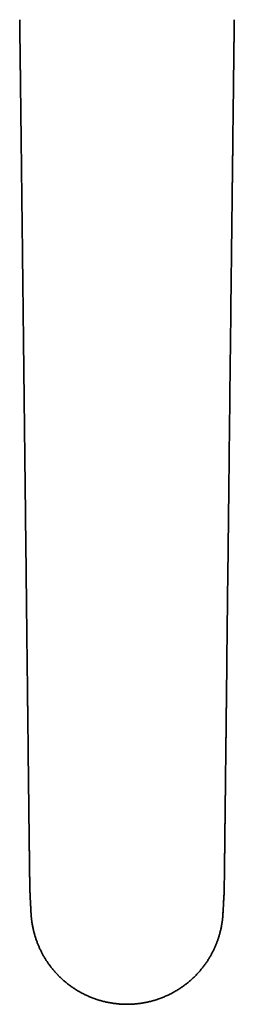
# Model space of a CAD drawing. Header units: millimetres. Extents: x 8 to 676, y 12 to 344.
# Tile 2 of 7: x 330 to 373, y 12 to 207. Entities that reach past the tile are written whole.
import ezdxf

# ---------------------------------------------------------------- set-up
doc = ezdxf.new("R2010")
doc.units = ezdxf.units.MM

msp = doc.modelspace()

# ---------------------------------------------------------------- linework, layer by layer
at = {"color": 7, "linetype": 'Continuous', "lineweight": 35}
for points, knots in [([(330.29, 207.03), (330.29, 206.95), (330.29, 206.77), (330.29, 206.49), (330.3, 206.19), (330.3, 205.9), (330.3, 205.62), (330.31, 205.35), (330.31, 205.08), (330.31, 204.82), (330.32, 204.56), (330.32, 204.31), (330.32, 204.07), (330.33, 203.84), (330.33, 203.62), (330.33, 203.4), (330.33, 203.19), (330.34, 202.99), (330.34, 202.8), (330.34, 202.61), (330.34, 202.43), (330.34, 202.27), (330.35, 202.11), (330.35, 201.97), (330.35, 201.83), (330.35, 201.7), (330.35, 201.58), (330.35, 201.46), (330.36, 201.34), (330.36, 201.23), (330.36, 201.12), (330.36, 201.02), (330.36, 200.93), (330.36, 200.85), (330.36, 200.78), (330.36, 200.72), (330.36, 200.66), (330.36, 200.62), (330.36, 200.58), (330.36, 200.54), (330.37, 200.51), (330.37, 200.49), (330.37, 200.47), (330.37, 200.44), (330.37, 200.41), (330.37, 200.36), (330.37, 200.3), (330.37, 200.23), (330.37, 200.16), (330.37, 200.08), (330.37, 199.98), (330.37, 199.89), (330.37, 199.78), (330.38, 199.67), (330.38, 199.55), (330.38, 199.42), (330.38, 199.29), (330.38, 199.15), (330.38, 199), (330.39, 198.85), (330.39, 198.69), (330.39, 198.52), (330.39, 198.36), (330.39, 198.2), (330.39, 198.04), (330.4, 197.88), (330.4, 197.72), (330.4, 197.55), (330.4, 197.31), (330.41, 197), (330.41, 196.57), (330.42, 196.12), (330.42, 195.64), (330.43, 195.13), (330.44, 194.59), (330.44, 194.02), (330.45, 193.45), (330.46, 192.86), (330.46, 192.27), (330.47, 191.69), (330.48, 191.1), (330.48, 190.53), (330.49, 189.94), (330.5, 189.35), (330.51, 188.74), (330.51, 188.11), (330.52, 187.46), (330.53, 186.81), (330.54, 186.14), (330.54, 185.47), (330.55, 184.84), (330.56, 184.26), (330.57, 183.71), (330.57, 183.16), (330.58, 182.61), (330.59, 182.06), (330.59, 181.29), (330.61, 180.31), (330.62, 179.12), (330.63, 177.95), (330.65, 176.78), (330.66, 175.65), (330.67, 174.57), (330.69, 173.53), (330.7, 172.5), (330.71, 171.47), (330.72, 170.45), (330.73, 169.44), (330.75, 168.4), (330.76, 167.33), (330.77, 166.24), (330.78, 165.16), (330.8, 164.08), (330.81, 163.02), (330.82, 161.96), (330.83, 160.91), (330.84, 159.87), (330.86, 158.84), (330.87, 157.71), (330.88, 156.48), (330.9, 155.14), (330.98, 148.11), (331.13, 135.38), (331.31, 119.01), (331.48, 104.69), (331.58, 95.8), (331.64, 90.27), (331.66, 88.11), (331.69, 85.95), (331.71, 83.78), (331.74, 81.61), (331.76, 79.46), (331.79, 77.31), (331.81, 75.15), (331.83, 73.38), (331.85, 71.99), (331.86, 70.99), (331.87, 69.98), (331.88, 68.97), (331.89, 67.97), (331.9, 66.96), (331.92, 65.91), (331.93, 64.82), (331.94, 63.69), (331.95, 62.55), (331.97, 61.41), (331.98, 60.25), (331.99, 59.09), (332.01, 57.92), (332.02, 56.74), (332.03, 55.55), (332.05, 54.37), (332.06, 53.18), (332.07, 51.99), (332.09, 50.79), (332.1, 49.77), (332.11, 48.93), (332.12, 48.28), (332.12, 47.62), (332.13, 46.96), (332.14, 46.29), (332.15, 45.65), (332.15, 45.02), (332.16, 44.42), (332.17, 43.9), (332.17, 43.46), (332.18, 43.1), (332.18, 42.74), (332.19, 42.36), (332.19, 41.95), (332.2, 41.51), (332.2, 41.08), (332.21, 40.66), (332.21, 40.24), (332.22, 39.83), (332.23, 39.44), (332.23, 39.06), (332.24, 38.71), (332.24, 38.36), (332.25, 38.01), (332.25, 37.67), (332.25, 37.33), (332.26, 36.99), (332.26, 36.64), (332.27, 36.3), (332.27, 35.97), (332.28, 35.64), (332.29, 35.32), (332.29, 35.01), (332.3, 34.72), (332.31, 34.45), (332.32, 34.19), (332.32, 33.93), (332.33, 33.69), (332.34, 33.45), (332.36, 33.21), (332.37, 33.02), (332.37, 32.86), (332.38, 32.74), (332.39, 32.62), (332.4, 32.5), (332.4, 32.38), (332.41, 32.27), (332.42, 32.16), (332.42, 32.06), (332.43, 31.96), (332.43, 31.86), (332.44, 31.77), (332.44, 31.69), (332.45, 31.62), (332.45, 31.56), (332.45, 31.51), (332.45, 31.48), (332.46, 31.44), (332.46, 31.41), (332.46, 31.38), (332.46, 31.36), (332.46, 31.35), (332.46, 31.34), (332.46, 31.34), (332.46, 31.33), (332.46, 31.32), (332.46, 31.31), (332.46, 31.28), (332.47, 31.26), (332.47, 31.22), (332.47, 31.18), (332.47, 31.13), (332.47, 31.07), (332.48, 31.01), (332.48, 30.93), (332.49, 30.85), (332.49, 30.75), (332.49, 30.65), (332.5, 30.54), (332.51, 30.42), (332.51, 30.3), (332.52, 30.17), (332.53, 30.03), (332.54, 29.89), (332.54, 29.75), (332.55, 29.6), (332.57, 29.45), (332.58, 29.3), (332.59, 29.14), (332.61, 28.97), (332.63, 28.8), (332.64, 28.68), (332.65, 28.62), (332.65, 28.61)], [0, 0, 0, 0, 0.001348, 0.003074, 0.004728, 0.00634, 0.00791, 0.009439, 0.010956, 0.01243, 0.013861, 0.015249, 0.016593, 0.017894, 0.019152, 0.020367, 0.021538, 0.022666, 0.023751, 0.024793, 0.025791, 0.026747, 0.027584, 0.028385, 0.02915, 0.029879, 0.030571, 0.031227, 0.031911, 0.03255, 0.033145, 0.033695, 0.0342, 0.034662, 0.035078, 0.035406, 0.0357, 0.03596, 0.036186, 0.036388, 0.036552, 0.036677, 0.036781, 0.03689, 0.037123, 0.03738, 0.037718, 0.038091, 0.038497, 0.038971, 0.039485, 0.040038, 0.040631, 0.041263, 0.041935, 0.042646, 0.043397, 0.044188, 0.045018, 0.045871, 0.046763, 0.047693, 0.048661, 0.049512, 0.050391, 0.051296, 0.052211, 0.05313, 0.054053, 0.056245, 0.058461, 0.061128, 0.063827, 0.066559, 0.069704, 0.07289, 0.076118, 0.079388, 0.0827, 0.086054, 0.089255, 0.092493, 0.095769, 0.099082, 0.102432, 0.106026, 0.109662, 0.11334, 0.11706, 0.120822, 0.124626, 0.127644, 0.130688, 0.133758, 0.136854, 0.139976, 0.143111, 0.149796, 0.156435, 0.163028, 0.169574, 0.176074, 0.181943, 0.187774, 0.193566, 0.19932, 0.205036, 0.210714, 0.216353, 0.222513, 0.228626, 0.234692, 0.240713, 0.246687, 0.252615, 0.258496, 0.264332, 0.270121, 0.275863, 0.283333, 0.2908, 0.298267, 0.401573, 0.504878, 0.57357, 0.642262, 0.654351, 0.666452, 0.678585, 0.690753, 0.702954, 0.714971, 0.72702, 0.739102, 0.751216, 0.756834, 0.762458, 0.76809, 0.773729, 0.779374, 0.785027, 0.790703, 0.79699, 0.803322, 0.8097, 0.816124, 0.822594, 0.829109, 0.835669, 0.842275, 0.848927, 0.855625, 0.862247, 0.868913, 0.875623, 0.882377, 0.886042, 0.88972, 0.893411, 0.897117, 0.900846, 0.904606, 0.907949, 0.911326, 0.914732, 0.916749, 0.918756, 0.920739, 0.922698, 0.925202, 0.927662, 0.93008, 0.932456, 0.934791, 0.937086, 0.939342, 0.941375, 0.943376, 0.945343, 0.947276, 0.949175, 0.95104, 0.953025, 0.954968, 0.956871, 0.958732, 0.960552, 0.962331, 0.964068, 0.965765, 0.967253, 0.968707, 0.970126, 0.97151, 0.972858, 0.974171, 0.975449, 0.976146, 0.976832, 0.977509, 0.978176, 0.978832, 0.979473, 0.980081, 0.980656, 0.981223, 0.981755, 0.982251, 0.982711, 0.983135, 0.983523, 0.983727, 0.98392, 0.984102, 0.984272, 0.98443, 0.984574, 0.984626, 0.98466, 0.984684, 0.984723, 0.984783, 0.984863, 0.984964, 0.985131, 0.985334, 0.985574, 0.985851, 0.986165, 0.986516, 0.986953, 0.987436, 0.987966, 0.988542, 0.989165, 0.989835, 0.99051, 0.991226, 0.991985, 0.992785, 0.993627, 0.994429, 0.995265, 0.996136, 0.997041, 0.997981, 0.998955, 0.999963, 1, 1, 1, 1]), ([(370.46, 29.76), (370.47, 29.87), (370.48, 30.1), (370.5, 30.44), (370.52, 30.79), (370.54, 31.18), (370.56, 31.6), (370.59, 32.07), (370.61, 32.53), (370.64, 32.93), (370.66, 33.28), (370.68, 33.59), (370.7, 33.89), (370.71, 34.19), (370.71, 34.48), (370.72, 34.84), (370.73, 35.25), (370.73, 35.71), (370.74, 36.19), (370.75, 36.68), (370.75, 37.19), (370.76, 37.69), (370.77, 38.19), (370.77, 38.68), (370.78, 39.16), (370.78, 39.62), (370.79, 40.07), (370.8, 40.51), (370.8, 40.95), (370.81, 41.38), (370.81, 41.82), (370.82, 42.25), (370.82, 42.68), (370.83, 43.11), (370.83, 43.52), (370.83, 43.92), (370.84, 44.31), (370.84, 44.68), (370.85, 45.05), (370.85, 45.41), (370.86, 45.76), (370.86, 46.11), (370.86, 46.45), (370.87, 46.78), (370.87, 47.1), (370.87, 47.42), (370.88, 47.73), (370.88, 48.03), (370.88, 48.32), (370.89, 48.62), (370.89, 48.91), (370.89, 49.21), (370.9, 49.49), (370.9, 49.77), (370.9, 50.04), (370.91, 50.29), (370.91, 50.51), (370.91, 50.71), (370.91, 50.9), (370.92, 51.09), (370.92, 51.27), (370.92, 51.48), (370.92, 51.7), (370.93, 51.95), (370.93, 52.21), (370.93, 52.48), (370.94, 52.75), (370.94, 53.04), (370.94, 53.33), (370.95, 53.62), (370.95, 53.93), (370.95, 54.24), (370.96, 54.56), (370.96, 54.88), (370.96, 55.22), (370.97, 55.56), (370.97, 55.9), (370.98, 56.27), (370.98, 56.64), (370.98, 57.03), (370.99, 57.43), (370.99, 57.83), (371, 58.24), (371, 58.72), (371.01, 59.26), (371.02, 59.85), (371.02, 60.44), (371.03, 61.03), (371.04, 61.61), (371.04, 62.19), (371.05, 62.84), (371.06, 63.56), (371.07, 64.34), (371.08, 65.11), (371.08, 65.89), (371.09, 66.66), (371.1, 67.43), (371.11, 68.19), (371.12, 68.95), (371.13, 69.7), (371.14, 70.44), (371.18, 73.99), (371.28, 83.5), (371.46, 98.97), (371.68, 118.44), (371.91, 138.75), (372.09, 154.18), (372.2, 163.86), (372.25, 167.81), (372.28, 170.74), (372.3, 172.64), (372.31, 173.52), (372.32, 174.41), (372.34, 175.31), (372.35, 176.22), (372.36, 177.12), (372.37, 178), (372.38, 178.88), (372.39, 179.77), (372.4, 180.66), (372.41, 181.5), (372.42, 182.29), (372.43, 183.03), (372.44, 183.77), (372.44, 184.51), (372.45, 185.24), (372.46, 185.96), (372.47, 186.67), (372.48, 187.37), (372.49, 188.07), (372.49, 188.77), (372.5, 189.46), (372.51, 190.15), (372.52, 190.84), (372.53, 191.51), (372.54, 192.18), (372.54, 192.69), (372.55, 193.03), (372.55, 193.2), (372.55, 193.37), (372.55, 193.54), (372.55, 193.69), (372.55, 193.84), (372.56, 193.98), (372.56, 194.12), (372.56, 194.26), (372.56, 194.4), (372.56, 194.54), (372.56, 194.67), (372.57, 194.79), (372.57, 194.91), (372.57, 195.01), (372.57, 195.09), (372.57, 195.17), (372.57, 195.24), (372.57, 195.3), (372.57, 195.35), (372.57, 195.38), (372.57, 195.42), (372.57, 195.46), (372.57, 195.51), (372.58, 195.57), (372.58, 195.63), (372.58, 195.7), (372.58, 195.78), (372.58, 195.86), (372.58, 195.94), (372.58, 196.04), (372.58, 196.13), (372.58, 196.24), (372.58, 196.36), (372.59, 196.48), (372.59, 196.61), (372.59, 196.75), (372.59, 196.89), (372.59, 197.04), (372.6, 197.21), (372.6, 197.38), (372.6, 197.57), (372.6, 197.77), (372.6, 197.98), (372.61, 198.19), (372.61, 198.41), (372.61, 198.64), (372.62, 198.88), (372.62, 199.13), (372.62, 199.38), (372.62, 199.64), (372.63, 199.91), (372.63, 200.19), (372.63, 200.46), (372.64, 200.74), (372.64, 201.01), (372.64, 201.3), (372.65, 201.59), (372.65, 201.88), (372.65, 202.19), (372.66, 202.51), (372.66, 202.84), (372.67, 203.2), (372.67, 203.57), (372.68, 203.94), (372.68, 204.32), (372.69, 204.71), (372.69, 205.11), (372.69, 205.52), (372.7, 205.93), (372.7, 206.35), (372.71, 206.72), (372.71, 206.95), (372.71, 207.03)], [0, 0, 0, 0, 0.001907, 0.00388, 0.005836, 0.007777, 0.010422, 0.013043, 0.01564, 0.018216, 0.019922, 0.021621, 0.023316, 0.025009, 0.026697, 0.02838, 0.031009, 0.033615, 0.036194, 0.039091, 0.041956, 0.04479, 0.047597, 0.050377, 0.053128, 0.055691, 0.05822, 0.06071, 0.063159, 0.065563, 0.068068, 0.070529, 0.072951, 0.075336, 0.077688, 0.08, 0.082141, 0.084244, 0.086308, 0.088335, 0.090323, 0.092273, 0.094184, 0.096058, 0.097893, 0.09969, 0.101418, 0.103109, 0.104763, 0.106381, 0.108086, 0.109748, 0.111367, 0.112944, 0.114477, 0.115967, 0.117108, 0.118222, 0.11931, 0.120371, 0.121406, 0.122418, 0.1238, 0.125223, 0.126687, 0.128194, 0.129741, 0.131331, 0.132962, 0.134635, 0.136349, 0.138105, 0.139903, 0.141742, 0.143623, 0.145545, 0.14751, 0.149515, 0.151661, 0.153853, 0.15609, 0.158373, 0.160702, 0.163076, 0.166435, 0.169789, 0.173122, 0.176436, 0.17973, 0.183004, 0.186259, 0.190702, 0.195108, 0.199476, 0.203808, 0.208189, 0.212532, 0.216835, 0.2211, 0.225326, 0.229514, 0.233664, 0.285426, 0.390463, 0.495499, 0.614859, 0.734219, 0.756499, 0.77878, 0.80106, 0.805988, 0.810963, 0.815985, 0.821053, 0.826168, 0.831329, 0.836239, 0.84119, 0.846182, 0.851216, 0.856292, 0.860433, 0.864601, 0.868795, 0.872971, 0.877109, 0.881138, 0.885131, 0.889089, 0.893012, 0.896977, 0.900906, 0.904798, 0.908652, 0.91247, 0.916251, 0.919994, 0.921018, 0.922006, 0.922961, 0.92388, 0.924766, 0.925602, 0.926405, 0.927175, 0.927911, 0.928745, 0.929532, 0.930271, 0.930963, 0.931609, 0.932207, 0.932674, 0.933107, 0.933506, 0.933873, 0.934087, 0.934287, 0.934494, 0.934737, 0.935016, 0.935331, 0.935682, 0.93607, 0.936493, 0.936952, 0.937438, 0.937959, 0.938515, 0.939106, 0.939764, 0.940461, 0.941197, 0.941971, 0.942784, 0.943635, 0.944524, 0.945547, 0.946617, 0.947733, 0.948895, 0.950104, 0.95136, 0.952662, 0.954011, 0.955406, 0.956848, 0.95831, 0.959816, 0.961367, 0.962963, 0.964481, 0.966037, 0.967631, 0.969264, 0.970935, 0.972645, 0.974394, 0.976361, 0.978375, 0.980436, 0.982543, 0.984697, 0.986897, 0.989144, 0.991437, 0.993777, 0.996164, 0.998553, 1, 1, 1, 1]), ([(332.65, 28.61), (332.65, 28.61), (332.67, 28.48), (332.7, 28.25), (332.76, 27.9), (332.82, 27.57), (332.88, 27.24), (332.95, 26.91), (333.02, 26.6), (333.1, 26.31), (333.18, 26.01), (333.26, 25.72), (333.35, 25.43), (333.44, 25.13), (333.54, 24.82), (333.65, 24.52), (333.76, 24.23), (333.87, 23.94), (333.99, 23.66), (334.1, 23.39), (334.23, 23.11), (334.36, 22.82), (334.51, 22.53), (334.65, 22.25), (334.8, 21.97), (334.95, 21.7), (335.09, 21.45), (335.24, 21.2), (335.39, 20.96), (335.54, 20.72), (335.69, 20.49), (335.84, 20.27), (335.99, 20.05), (336.15, 19.84), (336.3, 19.63), (336.45, 19.44), (336.6, 19.24), (336.76, 19.04), (336.92, 18.85), (337.08, 18.66), (337.24, 18.48), (337.38, 18.32), (337.51, 18.17), (337.63, 18.05), (337.75, 17.92), (337.86, 17.81), (338.02, 17.64), (338.22, 17.44), (338.48, 17.19), (338.75, 16.95), (339.02, 16.7), (339.3, 16.47), (339.59, 16.23), (339.88, 16), (340.18, 15.77), (340.48, 15.55), (340.79, 15.34), (341.1, 15.13), (341.42, 14.93), (341.74, 14.73), (342.07, 14.54), (342.4, 14.35), (342.74, 14.17), (343.07, 14), (343.41, 13.84), (343.76, 13.68), (344.11, 13.53), (344.46, 13.38), (344.82, 13.24), (345.19, 13.11), (345.55, 12.99), (345.92, 12.87), (346.29, 12.76), (346.66, 12.66), (347.04, 12.56), (347.41, 12.48), (347.79, 12.4), (348.17, 12.33), (348.54, 12.26), (348.92, 12.21), (349.3, 12.16), (349.67, 12.12), (350.05, 12.09), (350.43, 12.06), (350.82, 12.04), (351.21, 12.03), (351.59, 12.03), (351.98, 12.04), (352.36, 12.05), (352.75, 12.07), (353.14, 12.1), (353.52, 12.14), (353.9, 12.18), (354.29, 12.24), (354.66, 12.3), (355.04, 12.36), (355.41, 12.44), (355.78, 12.52), (356.15, 12.61), (356.52, 12.71), (356.9, 12.81), (357.26, 12.93), (357.63, 13.05), (358, 13.18), (358.36, 13.31), (358.72, 13.46), (359.08, 13.61), (359.44, 13.77), (359.79, 13.93), (360.14, 14.11), (360.48, 14.29), (360.82, 14.47), (361.16, 14.67), (361.49, 14.87), (361.82, 15.07), (362.14, 15.29), (362.47, 15.51), (362.79, 15.75), (363.11, 15.99), (363.42, 16.23), (363.73, 16.49), (364.03, 16.74), (364.32, 17.01), (364.61, 17.27), (364.89, 17.55), (365.17, 17.83), (365.43, 18.11), (365.69, 18.39), (365.94, 18.67), (366.18, 18.96), (366.41, 19.24), (366.62, 19.52), (366.82, 19.79), (367.01, 20.05), (367.2, 20.33), (367.39, 20.6), (367.56, 20.88), (367.74, 21.15), (367.88, 21.4), (368, 21.6), (368.1, 21.77), (368.19, 21.95), (368.29, 22.14), (368.39, 22.33), (368.49, 22.52), (368.59, 22.72), (368.69, 22.93), (368.79, 23.15), (368.89, 23.37), (368.99, 23.6), (369.09, 23.84), (369.19, 24.09), (369.29, 24.34), (369.38, 24.6), (369.48, 24.87), (369.57, 25.14), (369.66, 25.42), (369.75, 25.71), (369.83, 26.01), (369.91, 26.31), (369.99, 26.62), (370.06, 26.93), (370.13, 27.25), (370.18, 27.55), (370.24, 27.84), (370.28, 28.11), (370.32, 28.38), (370.36, 28.66), (370.39, 28.94), (370.42, 29.23), (370.44, 29.5), (370.46, 29.68), (370.46, 29.76)], [0, 0, 0, 0, 0.000352, 0.00662, 0.0128138, 0.0189332, 0.0249783, 0.030949, 0.0365104, 0.0420055, 0.0474345, 0.0527972, 0.0580938, 0.0639269, 0.0696775, 0.0753457, 0.0809316, 0.0864351, 0.0918564, 0.0971955, 0.1024525, 0.1083472, 0.1141352, 0.1198165, 0.125391, 0.1308588, 0.136125, 0.1412882, 0.1463484, 0.1513055, 0.1562574, 0.161102, 0.1658392, 0.170469, 0.1749913, 0.1794062, 0.1837136, 0.1884003, 0.1929528, 0.197371, 0.2016551, 0.205805, 0.2089715, 0.2120552, 0.2150561, 0.2179742, 0.2208308, 0.2272135, 0.2336174, 0.2400423, 0.2464882, 0.2530875, 0.2597086, 0.2663517, 0.2730166, 0.2797034, 0.2864122, 0.293143, 0.2998809, 0.3066409, 0.3134229, 0.3202269, 0.327053, 0.3337786, 0.3405255, 0.3472856, 0.3540458, 0.3609437, 0.3678414, 0.3747389, 0.3816362, 0.3885333, 0.3954303, 0.4023272, 0.4092087, 0.4160899, 0.4229705, 0.4298504, 0.4367294, 0.4434846, 0.4502386, 0.4569919, 0.4637453, 0.4706373, 0.4775309, 0.4844268, 0.491326, 0.4982287, 0.5051342, 0.5120416, 0.5189352, 0.525829, 0.5327223, 0.5396143, 0.5465049, 0.5532715, 0.5600371, 0.566802, 0.5735665, 0.5804686, 0.5873707, 0.5942726, 0.6011803, 0.6080998, 0.6150313, 0.6219745, 0.6289144, 0.635866, 0.6428293, 0.6498043, 0.6567908, 0.6636639, 0.6705483, 0.6774439, 0.6843509, 0.6914104, 0.6984818, 0.7055649, 0.7126598, 0.7197664, 0.7268789, 0.7339681, 0.7410144, 0.7480332, 0.7550247, 0.7619889, 0.7689257, 0.7757121, 0.7824721, 0.7892058, 0.7959131, 0.8018793, 0.8078245, 0.8137486, 0.8196515, 0.8255332, 0.8313937, 0.8372331, 0.8430625, 0.8464797, 0.8500064, 0.8536426, 0.8573884, 0.8612437, 0.8651369, 0.8691357, 0.8732403, 0.8774506, 0.8818558, 0.8863711, 0.8909965, 0.8957321, 0.9005778, 0.9055336, 0.9105996, 0.9157643, 0.9210387, 0.9264229, 0.9319168, 0.9375205, 0.9431309, 0.9488471, 0.954669, 0.9605965, 0.9654144, 0.9702999, 0.9752527, 0.9802729, 0.9853607, 0.9904237, 0.9955528, 1, 1, 1, 1]), ([(370.46, 29.76), (370.46, 29.76), (370.46, 29.76), (370.46, 29.76), (370.46, 29.76)], [0, 0, 0, 0, 0.459282, 1, 1, 1, 1])]:
    msp.add_open_spline(points, degree=3, knots=knots, dxfattribs=at)

doc.saveas('drawing.dxf')
